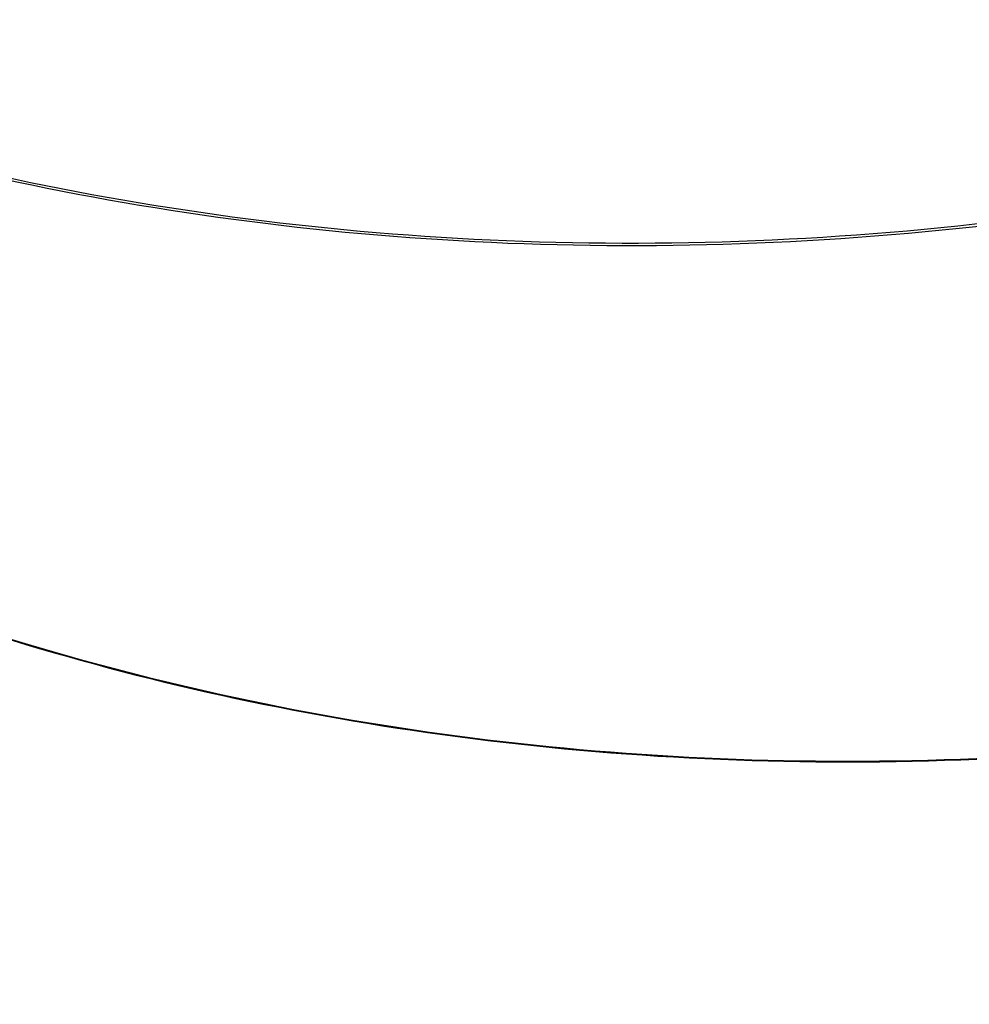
# Model space of a CAD drawing. Header units: millimetres. Extents: x -130 to 129, y 0 to 422.
# Tile 132 of 256: x -18.749 to -18.591, y 282.408 to 282.573. Entities that reach past the tile are written whole.
import ezdxf

# ---------------------------------------------------------------- set-up
doc = ezdxf.new("R2010")
doc.units = ezdxf.units.MM
doc.layers.add('Capa 01', color=7, linetype='Continuous')
doc.layers.add('NEGRO', color=7, linetype='Continuous', true_color=0x363535)

# ---------------------------------------------------------------- blocks, each defined once
blk = doc.blocks.new('DOME 29912')
at = {"layer": 'NEGRO'}
for centre in [(-0.70326, 292.99769, 159.8761), (-0.70326, 292.99769, 164.6261)]:
    blk.add_arc(centre, 18, 126.050846, 306.050846, dxfattribs=at)
for points, weights in [([(-19.03136, 282.7468, 116.1118), (-18.2923, 281.42539, 116.92465), (-18.11135, 282.99057, 116.23869)], [1, 0.279374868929, 1]), ([(-19.03108, 282.74629, 117.88926), (-18.29239, 281.42564, 117.07588), (-18.11111, 282.99007, 117.76222)], [1, 0.279449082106, 1]), ([(-18.97174, 282.64092, 115.91371), (-18.30401, 281.46311, 116.80903), (-18.06147, 282.88721, 116.06889)], [1, 0.294387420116, 1]), ([(-18.97166, 282.64077, 118.08654), (-18.30402, 281.46314, 117.19113), (-18.0614, 282.88707, 117.93132)], [1, 0.294407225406, 1]), ([(-18.74252, 282.24664, 115.38123), (-18.25519, 281.42894, 116.35015), (-17.86971, 282.50234, 115.61248)], [1, 0.34544969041, 1]), ([(-18.74218, 282.24606, 118.61942), (-18.25504, 281.42876, 117.65051), (-17.86942, 282.50178, 118.38807)], [1, 0.345520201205, 1])]:
    blk.add_rational_spline(points, weights, degree=2, dxfattribs=at)

msp = doc.modelspace()

# ---------------------------------------------------------------- block references
at = {"layer": 'Capa 01'}
msp.add_blockref('DOME 29912', (0, 0, -50), dxfattribs=at)

doc.saveas('drawing.dxf')
